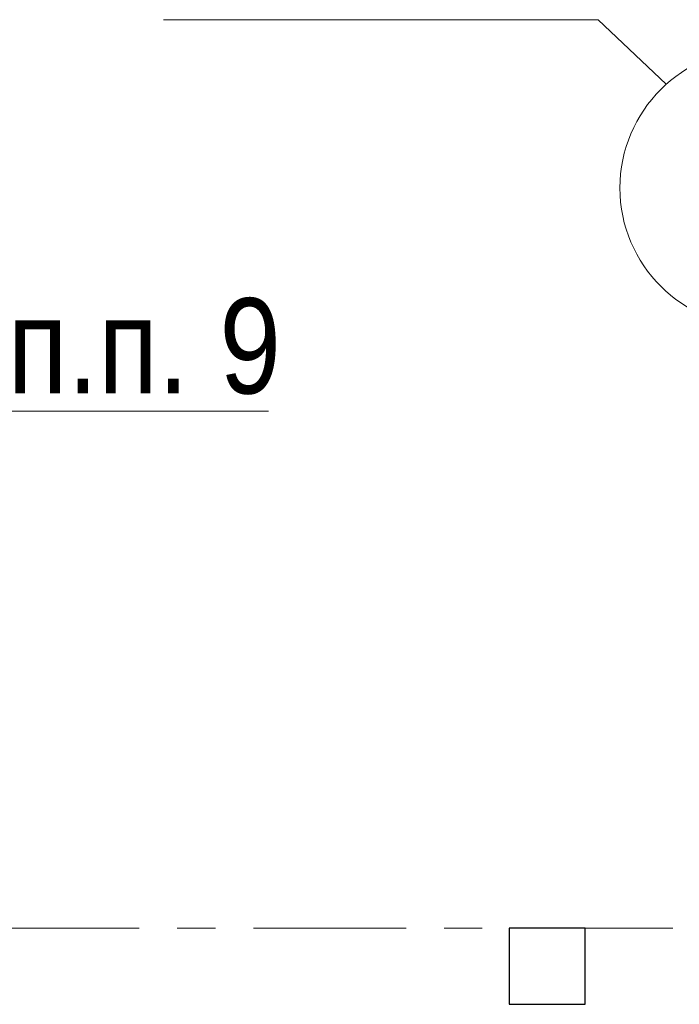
# Model space of a CAD drawing. Header units: metres. Extents: x -38 to 93, y -15 to 21.
# Tile 67 of 194: x 52.76 to 54.49, y 8.8 to 11.38. Entities that reach past the tile are written whole.
import ezdxf

# ---------------------------------------------------------------- set-up
doc = ezdxf.new("R2010")
doc.units = ezdxf.units.M
doc.linetypes.add('______11', pattern=[0.5, 0.4, -0.05, 0, -0.05])
doc.linetypes.add('______5', pattern=[1.1, 0.8, -0.1, 0.1, -0.1])
for name, color, linetype, lineweight in [('XR$2$Осевая линия (1)', 7, '______5', 13), ('XR$4$Общий слой (1)_1', 7, 'Continuous', 13), ('XR$4$Перекрытие (1)', 7, 'Continuous', 35), ('XR$4$Фундамент (1)_1', 7, 'Continuous', 35)]:
    doc.layers.add(name, color=color, linetype=linetype, lineweight=lineweight)
doc.styles.add('ARIAL', font='arial.ttf')

msp = doc.modelspace()

# ---------------------------------------------------------------- linework, layer by layer
at = {"layer": 'XR$2$Осевая линия (1)', "color": 253, "linetype": '______11', "lineweight": 13, "true_color": 0xa0a0a0, "transparency": 33554687}
msp.add_line((-2.63, 9), (62.6, 9), dxfattribs=at)
at = {"layer": 'XR$4$Общий слой (1)_1', "color": 7, "linetype": 'Continuous', "lineweight": 13, "transparency": 33554687}
for points in [[(54.4525, 11.2144), (54.2739, 11.3836), (53.1339, 11.3836)], [(52.0908, 10.1868), (52.2695, 10.3561), (53.4095, 10.3561)]]:
    msp.add_lwpolyline(points, dxfattribs=at)
msp.add_circle((54.6961, 10.9423), 0.3652, dxfattribs=at)
at = {"layer": 'XR$4$Перекрытие (1)', "color": 7, "linetype": 'Continuous', "lineweight": 25, "transparency": 33554687}
for p, q in [((54.24, 9.0003), (54.04, 9.0002)), ((54.04, 9.0002), (54.04, 8.8002)), ((54.24, 8.8003), (54.24, 9.0003)), ((54.04, 8.8002), (54.24, 8.8003))]:
    msp.add_line(p, q, dxfattribs=at)

# ---------------------------------------------------------------- texts
at = {"layer": 'XR$4$Фундамент (1)_1', "color": 7, "linetype": 'Continuous', "lineweight": 13, "transparency": 33554687, "insert": (52.3005, 10.5261), "char_height": 0.25, "width": 1.482417, "attachment_point": 4, "style": 'ARIAL'}
msp.add_mtext('\\W0.83;см.п.п. 9', dxfattribs=at)

doc.saveas('drawing.dxf')
